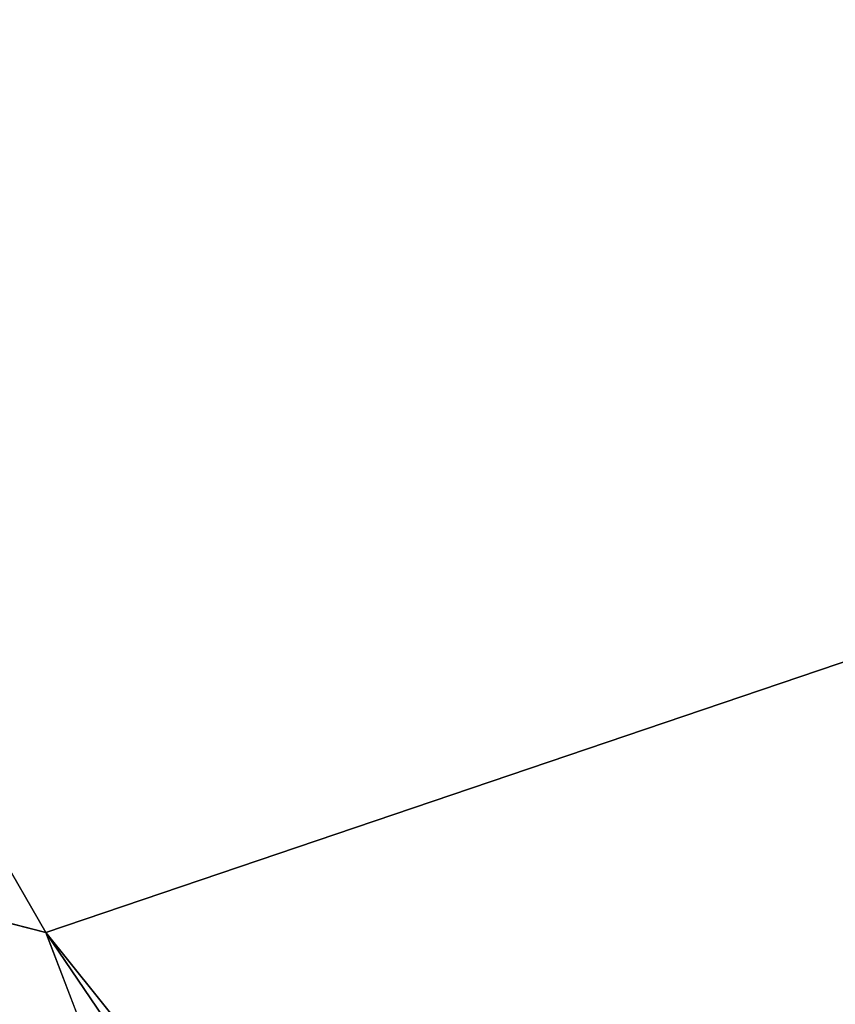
# Model space of a CAD drawing. Header units: millimetres. Extents: x 26 to 326, y -150 to 150.
# Tile 135 of 256: x 169.529 to 169.5403, y -5.106 to -5.0924. Entities that reach past the tile are written whole.
import ezdxf

# ---------------------------------------------------------------- set-up
doc = ezdxf.new("R2010")
doc.units = ezdxf.units.MM
doc.header["$LTSCALE"] = 25.4
doc.layers.get('0').update_dxf_attribs({"true_color": 0xff5454})

# ---------------------------------------------------------------- blocks, each defined once
blk = doc.blocks.new('Z_o_enie AMALFI_8381_8380 pm 1.STL')
at = {"color": 18, "true_color": 0x000000}
mesh = blk.add_polyface(dxfattribs=at)
corners = [(169.57045, -5.091088, 359.417328), (169.271393, -4.657887, 358.514557), (169.529404, -5.105015, 358.508698), (169.314285, -4.647155, 359.423126)]
mesh.append_faces([[corners[k] for k in face] for face in [(0, 1, 2), (1, 0, 3)]], dxfattribs={"vtx0": -1, "color": 18})
mesh = blk.add_polyface(dxfattribs=at)
corners = [(169.257751, -4.653466, 357.628296), (169.550964, -5.054644, 350.622437), (169.516296, -5.101641, 357.622437)]
mesh.append_faces([[corners[k] for k in face] for face in [(0, 1, 2)]], dxfattribs={"color": 18})
mesh = blk.add_polyface(dxfattribs=at)
corners = [(169.271393, -4.657887, 358.514557), (169.516296, -5.101641, 357.622437), (169.529404, -5.105015, 358.508698), (169.257751, -4.653466, 357.628296)]
mesh.append_faces([[corners[k] for k in face] for face in [(0, 1, 2), (1, 0, 3)]], dxfattribs={"vtx0": -1, "color": 18})
mesh = blk.add_polyface(dxfattribs=at)
corners = [(169.858978, -5.514696, 359.411804), (169.529404, -5.105015, 358.508698), (169.820007, -5.531672, 358.503174), (169.57045, -5.091088, 359.417328)]
mesh.append_faces([[corners[k] for k in face] for face in [(0, 1, 2), (1, 0, 3)]], dxfattribs={"vtx0": -1, "color": 18})
mesh = blk.add_polyface(dxfattribs=at)
corners = [(169.516296, -5.101641, 357.622437), (169.546249, -5.148903, 357.621826), (169.529404, -5.105015, 358.508698)]
mesh.append_faces([[corners[k] for k in face] for face in [(0, 1, 2)]], dxfattribs={"color": 18})
mesh = blk.add_polyface(dxfattribs=at)
corners = [(169.529404, -5.105015, 358.508698), (169.546249, -5.148903, 357.621826), (169.820007, -5.531672, 358.503174)]
mesh.append_faces([[corners[k] for k in face] for face in [(0, 1, 2)]], dxfattribs={"color": 18})

msp = doc.modelspace()

# ---------------------------------------------------------------- block references
at = {"color": 0}
msp.add_blockref('Z_o_enie AMALFI_8381_8380 pm 1.STL', (0, 0), dxfattribs=at)

doc.saveas('drawing.dxf')
